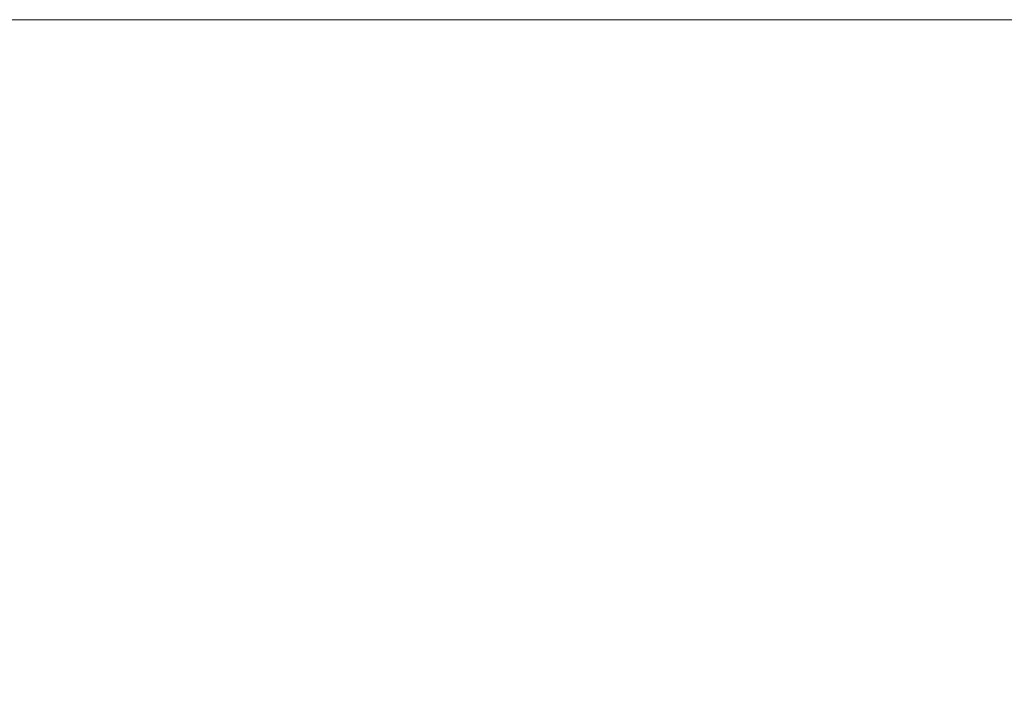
# Model space of a CAD drawing. Header units: centimetres. Extents: x -26.3 to 27.5, y 5.9 to 64.6.
# Tile 218 of 256: x -8.1416 to -8.1201, y 7.6854 to 7.7002. Entities that reach past the tile are written whole.
import ezdxf

# ---------------------------------------------------------------- set-up
doc = ezdxf.new("R2010")
doc.units = ezdxf.units.CM
doc.header["$LTSCALE"] = 2.54
doc.layers.add('Lucido design-1', color=7, linetype='Continuous')

# ---------------------------------------------------------------- blocks, each defined once
blk = doc.blocks.new('Gruppo-3-1')
at = {"color": 7, "linetype": 'Continuous', "lineweight": 9}
for points, invisible_edges in [([(27.113463, 7.700165, -743.211089), (27.113463, 7.700212, -743.214164), (-25.986537, 7.700212, -743.214164), (-25.986537, 7.700165, -743.211089)], 8), ([(-25.986537, 7.700212, -743.214164), (9.213463, 7.700212, -743.414164), (-8.086537, 7.700212, -743.414164)], 9), ([(-8.086537, 7.700212, -743.414164), (-8.087627, 7.700212, -743.414167), (-25.986537, 7.700212, -743.214164)], 10), ([(9.213463, 7.700212, -743.414164), (-25.986537, 7.700212, -743.214164), (27.113463, 7.700212, -743.214164)], 9), ([(-8.087627, 7.700212, -743.414167), (-8.092947, 7.700212, -743.414301), (-8.095487, 7.700212, -743.414364), (-25.986537, 7.700212, -743.214164)], 12), ([(-8.095487, 7.700212, -743.414364), (-8.099349, 7.700212, -743.414616), (-8.103637, 7.700212, -743.414896), (-25.986537, 7.700212, -743.214164)], 12), ([(-8.103637, 7.700212, -743.414896), (-8.111765, 7.700212, -743.415761), (-25.986537, 7.700212, -743.214164)], 10), ([(-8.111765, 7.700212, -743.415761), (-8.119859, 7.700212, -743.416959), (-25.986537, 7.700212, -743.214164)], 10), ([(-8.119859, 7.700212, -743.416959), (-8.127904, 7.700212, -743.418489), (-25.986537, 7.700212, -743.214164)], 10), ([(-8.127904, 7.700212, -743.418489), (-8.135887, 7.700212, -743.420348), (-25.986537, 7.700212, -743.214164)], 10), ([(-8.135887, 7.700212, -743.420348), (-8.143794, 7.700212, -743.422535), (-25.986537, 7.700212, -743.214164)], 10), ([(27.113463, 7.700165, -779.311089), (27.113463, 7.700212, -779.314164), (-25.986537, 7.700212, -779.314164), (-25.986537, 7.700165, -779.311089)], 8), ([(-25.986537, 7.700212, -779.314164), (-8.087627, 7.700212, -779.514167), (-8.092947, 7.700212, -779.514301)], 9), ([(-25.986537, 7.700212, -779.314164), (9.213463, 7.700212, -779.514164), (-8.086537, 7.700212, -779.514164)], 9), ([(-25.986537, 7.700212, -779.314164), (-8.095487, 7.700212, -779.514364), (-8.099349, 7.700212, -779.514616)], 9), ([(-8.086537, 7.700212, -779.514164), (-8.087627, 7.700212, -779.514167), (-25.986537, 7.700212, -779.314164)], 10), ([(9.213463, 7.700212, -779.514164), (-25.986537, 7.700212, -779.314164), (27.113463, 7.700212, -779.314164)], 9), ([(-8.092947, 7.700212, -779.514301), (-8.095487, 7.700212, -779.514364), (-25.986537, 7.700212, -779.314164)], 10), ([(-8.099349, 7.700212, -779.514616), (-8.103637, 7.700212, -779.514896), (-25.986537, 7.700212, -779.314164)], 10), ([(-8.103637, 7.700212, -779.514896), (-8.111765, 7.700212, -779.515761), (-25.986537, 7.700212, -779.314164)], 10), ([(-8.111765, 7.700212, -779.515761), (-8.119859, 7.700212, -779.516959), (-25.986537, 7.700212, -779.314164)], 10), ([(-8.119859, 7.700212, -779.516959), (-8.127904, 7.700212, -779.518489), (-25.986537, 7.700212, -779.314164)], 10), ([(-8.127904, 7.700212, -779.518489), (-8.135887, 7.700212, -779.520348), (-25.986537, 7.700212, -779.314164)], 10), ([(-8.135887, 7.700212, -779.520348), (-8.143794, 7.700212, -779.522535), (-25.986537, 7.700212, -779.314164)], 10), ([(-25.986537, 7.700165, -743.211089), (-25.986537, 7.700098, -743.209803), (27.113463, 7.700098, -743.209803), (27.113463, 7.700165, -743.211089)], 10), ([(-25.986537, 7.700165, -779.311089), (-25.986537, 7.700098, -779.309803), (27.113463, 7.700098, -779.309803), (27.113463, 7.700165, -779.311089)], 10), ([(-8.141582, 7.699998, -743.4287), (-8.147498, 7.699998, -743.43056), (-8.148528, 7.700158, -743.427458), (-8.142512, 7.700158, -743.425567)], 15), ([(-8.141582, 7.699998, -779.5287), (-8.147498, 7.699998, -779.53056), (-8.148528, 7.700158, -779.527458), (-8.142512, 7.700158, -779.525567)], 15), ([(-8.136438, 7.700158, -743.42387), (-8.142512, 7.700158, -743.425567), (-8.143794, 7.700212, -743.422535), (-8.135887, 7.700212, -743.420348)], 11), ([(-8.136438, 7.700158, -779.52387), (-8.142512, 7.700158, -779.525567), (-8.143794, 7.700212, -779.522535), (-8.135887, 7.700212, -779.520348)], 11), ([(-8.135609, 7.699998, -743.427031), (-8.141582, 7.699998, -743.4287), (-8.142512, 7.700158, -743.425567), (-8.136438, 7.700158, -743.42387)], 15), ([(-8.135609, 7.699998, -779.527031), (-8.141582, 7.699998, -779.5287), (-8.142512, 7.700158, -779.525567), (-8.136438, 7.700158, -779.52387)], 15), ([(-8.130314, 7.700158, -743.422368), (-8.136438, 7.700158, -743.42387), (-8.135887, 7.700212, -743.420348), (-8.127904, 7.700212, -743.418489)], 11), ([(-8.130314, 7.700158, -779.522368), (-8.136438, 7.700158, -779.52387), (-8.135887, 7.700212, -779.520348), (-8.127904, 7.700212, -779.518489)], 11), ([(-8.129586, 7.699998, -743.425555), (-8.135609, 7.699998, -743.427031), (-8.136438, 7.700158, -743.42387), (-8.130314, 7.700158, -743.422368)], 15), ([(-8.129586, 7.699998, -779.525555), (-8.135609, 7.699998, -779.527031), (-8.136438, 7.700158, -779.52387), (-8.130314, 7.700158, -779.522368)], 15), ([(-8.124144, 7.700158, -743.421064), (-8.130314, 7.700158, -743.422368), (-8.127904, 7.700212, -743.418489)], 11), ([(-8.124144, 7.700158, -779.521064), (-8.130314, 7.700158, -779.522368), (-8.127904, 7.700212, -779.518489)], 11), ([(-8.123519, 7.699998, -743.424272), (-8.129586, 7.699998, -743.425555), (-8.130314, 7.700158, -743.422368), (-8.124144, 7.700158, -743.421064)], 15), ([(-8.123519, 7.699998, -779.524272), (-8.129586, 7.699998, -779.525555), (-8.130314, 7.700158, -779.522368), (-8.124144, 7.700158, -779.521064)], 15), ([(-8.117935, 7.700158, -743.419958), (-8.124144, 7.700158, -743.421064), (-8.127904, 7.700212, -743.418489), (-8.119859, 7.700212, -743.416959)], 11), ([(-8.117935, 7.700158, -779.519958), (-8.124144, 7.700158, -779.521064), (-8.127904, 7.700212, -779.518489), (-8.119859, 7.700212, -779.516959)], 11), ([(-8.117414, 7.699998, -743.423184), (-8.123519, 7.699998, -743.424272), (-8.124144, 7.700158, -743.421064), (-8.117935, 7.700158, -743.419958)], 15), ([(-8.117414, 7.699998, -779.523184), (-8.123519, 7.699998, -779.524272), (-8.124144, 7.700158, -779.521064), (-8.117935, 7.700158, -779.519958)], 15), ([(27.113463, 7.699951, -743.206944), (27.113463, 7.700098, -743.209803), (-25.986537, 7.700098, -743.209803), (-25.986537, 7.699951, -743.206944)], 10), ([(27.113463, 7.699951, -779.306944), (27.113463, 7.700098, -779.309803), (-25.986537, 7.700098, -779.309803), (-25.986537, 7.699951, -779.306944)], 10), ([(-25.986537, 7.699951, -743.206944), (-25.986537, 7.699812, -743.20545), (27.113463, 7.699812, -743.20545), (27.113463, 7.699951, -743.206944)], 10), ([(-25.986537, 7.699951, -779.306944), (-25.986537, 7.699812, -779.30545), (27.113463, 7.699812, -779.30545), (27.113463, 7.699951, -779.306944)], 10), ([(-8.140654, 7.69973, -743.431827), (-8.14647, 7.69973, -743.433655), (-8.147498, 7.699998, -743.43056), (-8.141582, 7.699998, -743.4287)], 15), ([(-8.140654, 7.69973, -779.531827), (-8.14647, 7.69973, -779.533655), (-8.147498, 7.699998, -779.53056), (-8.141582, 7.699998, -779.5287)], 15), ([(-8.134782, 7.69973, -743.430186), (-8.140654, 7.69973, -743.431827), (-8.141582, 7.699998, -743.4287), (-8.135609, 7.699998, -743.427031)], 15), ([(-8.134782, 7.69973, -779.530186), (-8.140654, 7.69973, -779.531827), (-8.141582, 7.699998, -779.5287), (-8.135609, 7.699998, -779.527031)], 15), ([(-8.12886, 7.69973, -743.428734), (-8.134782, 7.69973, -743.430186), (-8.135609, 7.699998, -743.427031), (-8.129586, 7.699998, -743.425555)], 15), ([(-8.12886, 7.69973, -779.528734), (-8.134782, 7.69973, -779.530186), (-8.135609, 7.699998, -779.527031), (-8.129586, 7.699998, -779.525555)], 15), ([(-8.122895, 7.69973, -743.427473), (-8.12886, 7.69973, -743.428734), (-8.129586, 7.699998, -743.425555), (-8.123519, 7.699998, -743.424272)], 15), ([(-8.122895, 7.69973, -779.527473), (-8.12886, 7.69973, -779.528734), (-8.129586, 7.699998, -779.525555), (-8.123519, 7.699998, -779.524272)], 15), ([(-8.116893, 7.69973, -743.426404), (-8.122895, 7.69973, -743.427473), (-8.123519, 7.699998, -743.424272), (-8.117414, 7.699998, -743.423184)], 15), ([(-8.116893, 7.69973, -779.526404), (-8.122895, 7.69973, -779.527473), (-8.123519, 7.699998, -779.524272), (-8.117414, 7.699998, -779.523184)], 15), ([(27.113463, 7.699565, -743.202807), (27.113463, 7.699812, -743.20545), (-25.986537, 7.699812, -743.20545), (-25.986537, 7.699565, -743.202807)], 10), ([(27.113463, 7.699565, -779.302807), (27.113463, 7.699812, -779.30545), (-25.986537, 7.699812, -779.30545), (-25.986537, 7.699565, -779.302807)], 10), ([(-8.139729, 7.699356, -743.434944), (-8.145446, 7.699356, -743.436741), (-8.14647, 7.69973, -743.433655), (-8.140654, 7.69973, -743.431827)], 15), ([(-8.139729, 7.699356, -779.534944), (-8.145446, 7.699356, -779.536741), (-8.14647, 7.69973, -779.533655), (-8.140654, 7.69973, -779.531827)], 15), ([(-8.133957, 7.699356, -743.433331), (-8.139729, 7.699356, -743.434944), (-8.140654, 7.69973, -743.431827), (-8.134782, 7.69973, -743.430186)], 15), ([(-8.133957, 7.699356, -779.533331), (-8.139729, 7.699356, -779.534944), (-8.140654, 7.69973, -779.531827), (-8.134782, 7.69973, -779.530186)], 15), ([(-8.128137, 7.699356, -743.431904), (-8.133957, 7.699356, -743.433331), (-8.134782, 7.69973, -743.430186), (-8.12886, 7.69973, -743.428734)], 15), ([(-8.128137, 7.699356, -779.531904), (-8.133957, 7.699356, -779.533331), (-8.134782, 7.69973, -779.530186), (-8.12886, 7.69973, -779.528734)], 15), ([(-8.122274, 7.699356, -743.430664), (-8.128137, 7.699356, -743.431904), (-8.12886, 7.69973, -743.428734), (-8.122895, 7.69973, -743.427473)], 15), ([(-8.122274, 7.699356, -779.530664), (-8.128137, 7.699356, -779.531904), (-8.12886, 7.69973, -779.528734), (-8.122895, 7.69973, -779.527473)], 15), ([(-8.116374, 7.699356, -743.429613), (-8.122274, 7.699356, -743.430664), (-8.122895, 7.69973, -743.427473), (-8.116893, 7.69973, -743.426404)], 15), ([(-8.116374, 7.699356, -779.529613), (-8.122274, 7.699356, -779.530664), (-8.122895, 7.69973, -779.527473), (-8.116893, 7.69973, -779.526404)], 15), ([(-25.986537, 7.699565, -743.202807), (-25.986537, 7.699336, -743.201114), (27.113463, 7.699336, -743.201114), (27.113463, 7.699565, -743.202807)], 10), ([(-25.986537, 7.699565, -779.302807), (-25.986537, 7.699336, -779.301114), (27.113463, 7.699336, -779.301114), (27.113463, 7.699565, -779.302807)], 10), ([(27.113463, 7.699007, -743.198686), (27.113463, 7.699336, -743.201114), (-25.986537, 7.699336, -743.201114), (-25.986537, 7.699007, -743.198686)], 10), ([(27.113463, 7.699007, -779.298686), (27.113463, 7.699336, -779.301114), (-25.986537, 7.699336, -779.301114), (-25.986537, 7.699007, -779.298686)], 10), ([(-8.138808, 7.698876, -743.438047), (-8.144426, 7.698876, -743.439813), (-8.145446, 7.699356, -743.436741), (-8.139729, 7.699356, -743.434944)], 15), ([(-8.138808, 7.698876, -779.538047), (-8.144426, 7.698876, -779.539813), (-8.145446, 7.699356, -779.536741), (-8.139729, 7.699356, -779.534944)], 15), ([(-8.133136, 7.698876, -743.436462), (-8.138808, 7.698876, -743.438047), (-8.139729, 7.699356, -743.434944), (-8.133957, 7.699356, -743.433331)], 15), ([(-8.133136, 7.698876, -779.536462), (-8.138808, 7.698876, -779.538047), (-8.139729, 7.699356, -779.534944), (-8.133957, 7.699356, -779.533331)], 15), ([(-8.127417, 7.698876, -743.43506), (-8.133136, 7.698876, -743.436462), (-8.133957, 7.699356, -743.433331), (-8.128137, 7.699356, -743.431904)], 15), ([(-8.127417, 7.698876, -779.53506), (-8.133136, 7.698876, -779.536462), (-8.133957, 7.699356, -779.533331), (-8.128137, 7.699356, -779.531904)], 15), ([(-8.121655, 7.698876, -743.433841), (-8.127417, 7.698876, -743.43506), (-8.128137, 7.699356, -743.431904), (-8.122274, 7.699356, -743.430664)], 15), ([(-8.121655, 7.698876, -779.533841), (-8.127417, 7.698876, -779.53506), (-8.128137, 7.699356, -779.531904), (-8.122274, 7.699356, -779.530664)], 15), ([(-8.115858, 7.698876, -743.432808), (-8.121655, 7.698876, -743.433841), (-8.122274, 7.699356, -743.430664), (-8.116374, 7.699356, -743.429613)], 15), ([(-8.115858, 7.698876, -779.532808), (-8.121655, 7.698876, -779.533841), (-8.122274, 7.699356, -779.530664), (-8.116374, 7.699356, -779.529613)], 15), ([(-25.986537, 7.699007, -743.198686), (-25.986537, 7.698672, -743.196803), (27.113463, 7.698672, -743.196803), (27.113463, 7.699007, -743.198686)], 10), ([(-25.986537, 7.699007, -779.298686), (-25.986537, 7.698672, -779.296803), (27.113463, 7.698672, -779.296803), (27.113463, 7.699007, -779.298686)], 10), ([(-8.137892, 7.698291, -743.441133), (-8.143412, 7.698291, -743.442868), (-8.144426, 7.698876, -743.439813), (-8.138808, 7.698876, -743.438047)], 15), ([(-8.137892, 7.698291, -779.541133), (-8.143412, 7.698291, -779.542868), (-8.144426, 7.698876, -779.539813), (-8.138808, 7.698876, -779.538047)], 15), ([(-8.13232, 7.698291, -743.439576), (-8.137892, 7.698291, -743.441133), (-8.138808, 7.698876, -743.438047), (-8.133136, 7.698876, -743.436462)], 15), ([(-8.13232, 7.698291, -779.539576), (-8.137892, 7.698291, -779.541133), (-8.138808, 7.698876, -779.538047), (-8.133136, 7.698876, -779.536462)], 15), ([(-8.1267, 7.698291, -743.438198), (-8.13232, 7.698291, -743.439576), (-8.133136, 7.698876, -743.436462), (-8.127417, 7.698876, -743.43506)], 15), ([(-8.1267, 7.698291, -779.538198), (-8.13232, 7.698291, -779.539576), (-8.133136, 7.698876, -779.536462), (-8.127417, 7.698876, -779.53506)], 15), ([(-8.12104, 7.698291, -743.437001), (-8.1267, 7.698291, -743.438198), (-8.127417, 7.698876, -743.43506), (-8.121655, 7.698876, -743.433841)], 15), ([(-8.12104, 7.698291, -779.537001), (-8.1267, 7.698291, -779.538198), (-8.127417, 7.698876, -779.53506), (-8.121655, 7.698876, -779.533841)], 15), ([(-8.115344, 7.698291, -743.435987), (-8.12104, 7.698291, -743.437001), (-8.121655, 7.698876, -743.433841), (-8.115858, 7.698876, -743.432808)], 15), ([(-8.115344, 7.698291, -779.535987), (-8.12104, 7.698291, -779.537001), (-8.121655, 7.698876, -779.533841), (-8.115858, 7.698876, -779.532808)], 15), ([(27.113463, 7.698277, -743.194589), (27.113463, 7.698672, -743.196803), (-25.986537, 7.698672, -743.196803), (-25.986537, 7.698277, -743.194589)], 10), ([(27.113463, 7.698277, -779.294589), (27.113463, 7.698672, -779.296803), (-25.986537, 7.698672, -779.296803), (-25.986537, 7.698277, -779.294589)], 10), ([(-25.986537, 7.698277, -743.194589), (-25.986537, 7.69782, -743.192525), (27.113463, 7.69782, -743.192525), (27.113463, 7.698277, -743.194589)], 10), ([(-25.986537, 7.698277, -779.294589), (-25.986537, 7.69782, -779.292525), (27.113463, 7.69782, -779.292525), (27.113463, 7.698277, -779.294589)], 10), ([(-8.136982, 7.6976, -743.444199), (-8.142404, 7.6976, -743.445904), (-8.143412, 7.698291, -743.442868), (-8.137892, 7.698291, -743.441133)], 15), ([(-8.136982, 7.6976, -779.544199), (-8.142404, 7.6976, -779.545904), (-8.143412, 7.698291, -779.542868), (-8.137892, 7.698291, -779.541133)], 15), ([(-8.131508, 7.6976, -743.44267), (-8.136982, 7.6976, -743.444199), (-8.137892, 7.698291, -743.441133), (-8.13232, 7.698291, -743.439576)], 15), ([(-8.131508, 7.6976, -779.54267), (-8.136982, 7.6976, -779.544199), (-8.137892, 7.698291, -779.541133), (-8.13232, 7.698291, -779.539576)], 15), ([(-8.125989, 7.6976, -743.441317), (-8.131508, 7.6976, -743.44267), (-8.13232, 7.698291, -743.439576), (-8.1267, 7.698291, -743.438198)], 15), ([(-8.125989, 7.6976, -779.541317), (-8.131508, 7.6976, -779.54267), (-8.13232, 7.698291, -779.539576), (-8.1267, 7.698291, -779.538198)], 15), ([(-8.120428, 7.6976, -743.440141), (-8.125989, 7.6976, -743.441317), (-8.1267, 7.698291, -743.438198), (-8.12104, 7.698291, -743.437001)], 15), ([(-8.120428, 7.6976, -779.540141), (-8.125989, 7.6976, -779.541317), (-8.1267, 7.698291, -779.538198), (-8.12104, 7.698291, -779.537001)], 15), ([(-8.114833, 7.6976, -743.439144), (-8.120428, 7.6976, -743.440141), (-8.12104, 7.698291, -743.437001), (-8.115344, 7.698291, -743.435987)], 15), ([(-8.114833, 7.6976, -779.539144), (-8.120428, 7.6976, -779.540141), (-8.12104, 7.698291, -779.537001), (-8.115344, 7.698291, -779.535987)], 15), ([(27.113463, 7.697377, -743.190522), (27.113463, 7.69782, -743.192525), (-25.986537, 7.69782, -743.192525), (-25.986537, 7.697377, -743.190522)], 10), ([(27.113463, 7.697377, -779.290522), (27.113463, 7.69782, -779.292525), (-25.986537, 7.69782, -779.292525), (-25.986537, 7.697377, -779.290522)], 10), ([(-8.141403, 7.696805, -743.448916), (-8.146672, 7.696805, -743.45076), (-8.147768, 7.6976, -743.447781), (-8.142404, 7.6976, -743.445904)], 15), ([(-8.141403, 7.696805, -779.548916), (-8.146672, 7.696805, -779.55076), (-8.147768, 7.6976, -779.547781), (-8.142404, 7.6976, -779.545904)], 15), ([(-8.136079, 7.696805, -743.447243), (-8.141403, 7.696805, -743.448916), (-8.142404, 7.6976, -743.445904), (-8.136982, 7.6976, -743.444199)], 15), ([(-8.136079, 7.696805, -779.547243), (-8.141403, 7.696805, -779.548916), (-8.142404, 7.6976, -779.545904), (-8.136982, 7.6976, -779.544199)], 15), ([(-8.130703, 7.696805, -743.44574), (-8.136079, 7.696805, -743.447243), (-8.136982, 7.6976, -743.444199), (-8.131508, 7.6976, -743.44267)], 15), ([(-8.130703, 7.696805, -779.54574), (-8.136079, 7.696805, -779.547243), (-8.136982, 7.6976, -779.544199), (-8.131508, 7.6976, -779.54267)], 15), ([(-8.125282, 7.696805, -743.444411), (-8.130703, 7.696805, -743.44574), (-8.131508, 7.6976, -743.44267), (-8.125989, 7.6976, -743.441317)], 15), ([(-8.125282, 7.696805, -779.544411), (-8.130703, 7.696805, -779.54574), (-8.131508, 7.6976, -779.54267), (-8.125989, 7.6976, -779.541317)], 15), ([(-8.119822, 7.696805, -743.443257), (-8.125282, 7.696805, -743.444411), (-8.125989, 7.6976, -743.441317), (-8.120428, 7.6976, -743.440141)], 15), ([(-8.119822, 7.696805, -779.543257), (-8.125282, 7.696805, -779.544411), (-8.125989, 7.6976, -779.541317), (-8.120428, 7.6976, -779.540141)], 15), ([(-8.114327, 7.696805, -743.442278), (-8.119822, 7.696805, -743.443257), (-8.120428, 7.6976, -743.440141), (-8.114833, 7.6976, -743.439144)], 15), ([(-8.114327, 7.696805, -779.542278), (-8.119822, 7.696805, -779.543257), (-8.120428, 7.6976, -779.540141), (-8.114833, 7.6976, -779.539144)], 15), ([(-25.986537, 7.697377, -743.190522), (-25.986537, 7.696784, -743.188288), (27.113463, 7.696784, -743.188288), (27.113463, 7.697377, -743.190522)], 10), ([(-25.986537, 7.697377, -779.290522), (-25.986537, 7.696784, -779.288288), (27.113463, 7.696784, -779.288288), (27.113463, 7.697377, -779.290522)], 10), ([(27.113463, 7.696307, -743.186492), (27.113463, 7.696784, -743.188288), (-25.986537, 7.696784, -743.188288), (-25.986537, 7.696307, -743.186492)], 10), ([(27.113463, 7.696307, -779.286492), (27.113463, 7.696784, -779.288288), (-25.986537, 7.696784, -779.288288), (-25.986537, 7.696307, -779.286492)], 10), ([(-8.140412, 7.695906, -743.451902), (-8.145585, 7.695906, -743.453713), (-8.146672, 7.696805, -743.45076), (-8.141403, 7.696805, -743.448916)], 15), ([(-8.140412, 7.695906, -779.551902), (-8.145585, 7.695906, -779.553713), (-8.146672, 7.696805, -779.55076), (-8.141403, 7.696805, -779.548916)], 15), ([(-8.135184, 7.695906, -743.450259), (-8.140412, 7.695906, -743.451902), (-8.141403, 7.696805, -743.448916), (-8.136079, 7.696805, -743.447243)], 15), ([(-8.135184, 7.695906, -779.550259), (-8.140412, 7.695906, -779.551902), (-8.141403, 7.696805, -779.548916), (-8.136079, 7.696805, -779.547243)], 15), ([(-8.129905, 7.695906, -743.448784), (-8.135184, 7.695906, -743.450259), (-8.136079, 7.696805, -743.447243), (-8.130703, 7.696805, -743.44574)], 15), ([(-8.129905, 7.695906, -779.548784), (-8.135184, 7.695906, -779.550259), (-8.136079, 7.696805, -779.547243), (-8.130703, 7.696805, -779.54574)], 15), ([(-8.124582, 7.695906, -743.447479), (-8.129905, 7.695906, -743.448784), (-8.130703, 7.696805, -743.44574), (-8.125282, 7.696805, -743.444411)], 15), ([(-8.124582, 7.695906, -779.547479), (-8.129905, 7.695906, -779.548784), (-8.130703, 7.696805, -779.54574), (-8.125282, 7.696805, -779.544411)], 15), ([(-8.11922, 7.695906, -743.446345), (-8.124582, 7.695906, -743.447479), (-8.125282, 7.696805, -743.444411), (-8.119822, 7.696805, -743.443257)], 15), ([(-8.11922, 7.695906, -779.546345), (-8.124582, 7.695906, -779.547479), (-8.125282, 7.696805, -779.544411), (-8.119822, 7.696805, -779.543257)], 15), ([(-25.986537, 7.696307, -743.186492), (-25.986537, 7.695564, -743.1841), (27.113463, 7.695564, -743.1841), (27.113463, 7.696307, -743.186492)], 10), ([(-25.986537, 7.696307, -779.286492), (-25.986537, 7.695564, -779.2841), (27.113463, 7.695564, -779.2841), (27.113463, 7.696307, -779.286492)], 10), ([(-8.13943, 7.694905, -743.454859), (-8.144509, 7.694905, -743.456636), (-8.145585, 7.695906, -743.453713), (-8.140412, 7.695906, -743.451902)], 15), ([(-8.13943, 7.694905, -779.554859), (-8.144509, 7.694905, -779.556636), (-8.145585, 7.695906, -779.553713), (-8.140412, 7.695906, -779.551902)], 15), ([(-8.134297, 7.694905, -743.453246), (-8.13943, 7.694905, -743.454859), (-8.140412, 7.695906, -743.451902), (-8.135184, 7.695906, -743.450259)], 15), ([(-8.134297, 7.694905, -779.553246), (-8.13943, 7.694905, -779.554859), (-8.140412, 7.695906, -779.551902), (-8.135184, 7.695906, -779.550259)], 15), ([(-8.129115, 7.694905, -743.451798), (-8.134297, 7.694905, -743.453246), (-8.135184, 7.695906, -743.450259), (-8.129905, 7.695906, -743.448784)], 15), ([(-8.129115, 7.694905, -779.551798), (-8.134297, 7.694905, -779.553246), (-8.135184, 7.695906, -779.550259), (-8.129905, 7.695906, -779.548784)], 15), ([(-8.123889, 7.694905, -743.450516), (-8.129115, 7.694905, -743.451798), (-8.129905, 7.695906, -743.448784), (-8.124582, 7.695906, -743.447479)], 15), ([(-8.123889, 7.694905, -779.550516), (-8.129115, 7.694905, -779.551798), (-8.129905, 7.695906, -779.548784), (-8.124582, 7.695906, -779.547479)], 15), ([(-8.118625, 7.694905, -743.449403), (-8.123889, 7.694905, -743.450516), (-8.124582, 7.695906, -743.447479), (-8.11922, 7.695906, -743.446345)], 15), ([(-8.118625, 7.694905, -779.549403), (-8.123889, 7.694905, -779.550516), (-8.124582, 7.695906, -779.547479), (-8.11922, 7.695906, -779.546345)], 15), ([(27.113463, 7.695069, -743.182507), (27.113463, 7.695564, -743.1841), (-25.986537, 7.695564, -743.1841), (-25.986537, 7.695069, -743.182507)], 10), ([(27.113463, 7.695069, -779.282507), (27.113463, 7.695564, -779.2841), (-25.986537, 7.695564, -779.2841), (-25.986537, 7.695069, -779.282507)], 10), ([(-25.986537, 7.695069, -743.182507), (-25.986537, 7.694162, -743.179969), (27.113463, 7.694162, -743.179969), (27.113463, 7.695069, -743.182507)], 10), ([(-25.986537, 7.695069, -779.282507), (-25.986537, 7.694162, -779.279969), (27.113463, 7.694162, -779.279969), (27.113463, 7.695069, -779.282507)], 10), ([(-8.138459, 7.693803, -743.457783), (-8.143445, 7.693803, -743.459528), (-8.144509, 7.694905, -743.456636), (-8.13943, 7.694905, -743.454859)], 15), ([(-8.138459, 7.693803, -779.557783), (-8.143445, 7.693803, -779.559528), (-8.144509, 7.694905, -779.556636), (-8.13943, 7.694905, -779.554859)], 15), ([(-8.13342, 7.693803, -743.456199), (-8.138459, 7.693803, -743.457783), (-8.13943, 7.694905, -743.454859), (-8.134297, 7.694905, -743.453246)], 15), ([(-8.13342, 7.693803, -779.556199), (-8.138459, 7.693803, -779.557783), (-8.13943, 7.694905, -779.554859), (-8.134297, 7.694905, -779.553246)], 15), ([(-8.128333, 7.693803, -743.454778), (-8.13342, 7.693803, -743.456199), (-8.134297, 7.694905, -743.453246), (-8.129115, 7.694905, -743.451798)], 15), ([(-8.128333, 7.693803, -779.554778), (-8.13342, 7.693803, -779.556199), (-8.134297, 7.694905, -779.553246), (-8.129115, 7.694905, -779.551798)], 15), ([(-8.123203, 7.693803, -743.45352), (-8.128333, 7.693803, -743.454778), (-8.129115, 7.694905, -743.451798), (-8.123889, 7.694905, -743.450516)], 15), ([(-8.123203, 7.693803, -779.55352), (-8.128333, 7.693803, -779.554778), (-8.129115, 7.694905, -779.551798), (-8.123889, 7.694905, -779.550516)], 15), ([(-8.118036, 7.693803, -743.452428), (-8.123203, 7.693803, -743.45352), (-8.123889, 7.694905, -743.450516), (-8.118625, 7.694905, -743.449403)], 15), ([(-8.118036, 7.693803, -779.552428), (-8.123203, 7.693803, -779.55352), (-8.123889, 7.694905, -779.550516), (-8.118625, 7.694905, -779.549403)], 15), ([(27.113463, 7.693664, -743.178574), (27.113463, 7.694162, -743.179969), (-25.986537, 7.694162, -743.179969), (-25.986537, 7.693664, -743.178574)], 10), ([(27.113463, 7.693664, -779.278574), (27.113463, 7.694162, -779.279969), (-25.986537, 7.694162, -779.279969), (-25.986537, 7.693664, -779.278574)], 10), ([(-8.1375, 7.6926, -743.460672), (-8.142394, 7.6926, -743.462384), (-8.143445, 7.693803, -743.459528), (-8.138459, 7.693803, -743.457783)], 15), ([(-8.1375, 7.6926, -779.560672), (-8.142394, 7.6926, -779.562384), (-8.143445, 7.693803, -779.559528), (-8.138459, 7.693803, -779.557783)], 15), ([(-8.132555, 7.6926, -743.459117), (-8.1375, 7.6926, -743.460672), (-8.138459, 7.693803, -743.457783), (-8.13342, 7.693803, -743.456199)], 15), ([(-8.132555, 7.6926, -779.559117), (-8.1375, 7.6926, -779.560672), (-8.138459, 7.693803, -779.557783), (-8.13342, 7.693803, -779.556199)], 15), ([(-8.127561, 7.6926, -743.457722), (-8.132555, 7.6926, -743.459117), (-8.13342, 7.693803, -743.456199), (-8.128333, 7.693803, -743.454778)], 15), ([(-8.127561, 7.6926, -779.557722), (-8.132555, 7.6926, -779.559117), (-8.13342, 7.693803, -779.556199), (-8.128333, 7.693803, -779.554778)], 15), ([(-8.122526, 7.6926, -743.456487), (-8.127561, 7.6926, -743.457722), (-8.128333, 7.693803, -743.454778), (-8.123203, 7.693803, -743.45352)], 15), ([(-8.122526, 7.6926, -779.556487), (-8.127561, 7.6926, -779.557722), (-8.128333, 7.693803, -779.554778), (-8.123203, 7.693803, -779.55352)], 15), ([(-8.117454, 7.6926, -743.455415), (-8.122526, 7.6926, -743.456487), (-8.123203, 7.693803, -743.45352), (-8.118036, 7.693803, -743.452428)], 15), ([(-8.117454, 7.6926, -779.555415), (-8.122526, 7.6926, -779.556487), (-8.123203, 7.693803, -779.55352), (-8.118036, 7.693803, -779.552428)], 15), ([(-25.986537, 7.693664, -743.178574), (-25.986537, 7.692583, -743.175903), (27.113463, 7.692583, -743.175903), (27.113463, 7.693664, -743.178574)], 10), ([(-25.986537, 7.693664, -779.278574), (-25.986537, 7.692583, -779.275903), (27.113463, 7.692583, -779.275903), (27.113463, 7.693664, -779.278574)], 10), ([(27.113463, 7.692095, -743.174699), (27.113463, 7.692583, -743.175903), (-25.986537, 7.692583, -743.175903), (-25.986537, 7.692095, -743.174699)], 10), ([(27.113463, 7.692095, -779.274699), (27.113463, 7.692583, -779.275903), (-25.986537, 7.692583, -779.275903), (-25.986537, 7.692095, -779.274699)], 10), ([(-8.141357, 7.691298, -743.465202), (-8.146103, 7.691298, -743.467035), (-8.14723, 7.6926, -743.464252), (-8.142394, 7.6926, -743.462384)], 15), ([(-8.141357, 7.691298, -779.565202), (-8.146103, 7.691298, -779.567035), (-8.14723, 7.6926, -779.564252), (-8.142394, 7.6926, -779.562384)], 15), ([(-8.136554, 7.691298, -743.463521), (-8.141357, 7.691298, -743.465202), (-8.142394, 7.6926, -743.462384), (-8.1375, 7.6926, -743.460672)], 15), ([(-8.136554, 7.691298, -779.563521), (-8.141357, 7.691298, -779.565202), (-8.142394, 7.6926, -779.562384), (-8.1375, 7.6926, -779.560672)], 15), ([(-8.1317, 7.691298, -743.461995), (-8.136554, 7.691298, -743.463521), (-8.1375, 7.6926, -743.460672), (-8.132555, 7.6926, -743.459117)], 15), ([(-8.1317, 7.691298, -779.561995), (-8.136554, 7.691298, -779.563521), (-8.1375, 7.6926, -779.560672), (-8.132555, 7.6926, -779.559117)], 15), ([(-8.1268, 7.691298, -743.460626), (-8.1317, 7.691298, -743.461995), (-8.132555, 7.6926, -743.459117), (-8.127561, 7.6926, -743.457722)], 15), ([(-8.1268, 7.691298, -779.560626), (-8.1317, 7.691298, -779.561995), (-8.132555, 7.6926, -779.559117), (-8.127561, 7.6926, -779.557722)], 15), ([(-8.121858, 7.691298, -743.459414), (-8.1268, 7.691298, -743.460626), (-8.127561, 7.6926, -743.457722), (-8.122526, 7.6926, -743.456487)], 15), ([(-8.121858, 7.691298, -779.559414), (-8.1268, 7.691298, -779.560626), (-8.127561, 7.6926, -779.557722), (-8.122526, 7.6926, -779.556487)], 15), ([(-8.11688, 7.691298, -743.458362), (-8.121858, 7.691298, -743.459414), (-8.122526, 7.6926, -743.456487), (-8.117454, 7.6926, -743.455415)], 15), ([(-8.11688, 7.691298, -779.558362), (-8.121858, 7.691298, -779.559414), (-8.122526, 7.6926, -779.556487), (-8.117454, 7.6926, -779.555415)], 15), ([(-25.986537, 7.692095, -743.174699), (-25.986537, 7.690827, -743.171909), (27.113463, 7.690827, -743.171909), (27.113463, 7.692095, -743.174699)], 10), ([(-25.986537, 7.692095, -779.274699), (-25.986537, 7.690827, -779.271909), (27.113463, 7.690827, -779.271909), (27.113463, 7.692095, -779.274699)], 10), ([(-8.140335, 7.689899, -743.467978), (-8.144993, 7.689899, -743.469777), (-8.146103, 7.691298, -743.467035), (-8.141357, 7.691298, -743.465202)], 15), ([(-8.140335, 7.689899, -779.567978), (-8.144993, 7.689899, -779.569777), (-8.146103, 7.691298, -779.567035), (-8.141357, 7.691298, -779.565202)], 15), ([(-8.135622, 7.689899, -743.466329), (-8.140335, 7.689899, -743.467978), (-8.141357, 7.691298, -743.465202), (-8.136554, 7.691298, -743.463521)], 15), ([(-8.135622, 7.689899, -779.566329), (-8.140335, 7.689899, -779.567978), (-8.141357, 7.691298, -779.565202), (-8.136554, 7.691298, -779.563521)], 15), ([(-8.130859, 7.689899, -743.464831), (-8.135622, 7.689899, -743.466329), (-8.136554, 7.691298, -743.463521), (-8.1317, 7.691298, -743.461995)], 15), ([(-8.130859, 7.689899, -779.564831), (-8.135622, 7.689899, -779.566329), (-8.136554, 7.691298, -779.563521), (-8.1317, 7.691298, -779.561995)], 15), ([(-8.126049, 7.689899, -743.463487), (-8.130859, 7.689899, -743.464831), (-8.1317, 7.691298, -743.461995), (-8.1268, 7.691298, -743.460626)], 15), ([(-8.126049, 7.689899, -779.563487), (-8.130859, 7.689899, -779.564831), (-8.1317, 7.691298, -779.561995), (-8.1268, 7.691298, -779.560626)], 15), ([(-8.1212, 7.689899, -743.462298), (-8.126049, 7.689899, -743.463487), (-8.1268, 7.691298, -743.460626), (-8.121858, 7.691298, -743.459414)], 15), ([(-8.1212, 7.689899, -779.562298), (-8.126049, 7.689899, -779.563487), (-8.1268, 7.691298, -779.560626), (-8.121858, 7.691298, -779.559414)], 15), ([(-8.116314, 7.689899, -743.461265), (-8.1212, 7.689899, -743.462298), (-8.121858, 7.691298, -743.459414), (-8.11688, 7.691298, -743.458362)], 15), ([(-8.116314, 7.689899, -779.561265), (-8.1212, 7.689899, -779.562298), (-8.121858, 7.691298, -779.559414), (-8.11688, 7.691298, -779.558362)], 15), ([(27.113463, 7.690364, -743.17089), (27.113463, 7.690827, -743.171909), (-25.986537, 7.690827, -743.171909), (-25.986537, 7.690364, -743.17089)], 10), ([(27.113463, 7.690364, -779.27089), (27.113463, 7.690827, -779.271909), (-25.986537, 7.690827, -779.271909), (-25.986537, 7.690364, -779.27089)], 10), ([(-25.986537, 7.690364, -743.17089), (-25.986537, 7.688899, -743.167996), (27.113463, 7.688899, -743.167996), (27.113463, 7.690364, -743.17089)], 10), ([(-25.986537, 7.690364, -779.27089), (-25.986537, 7.688899, -779.267996), (27.113463, 7.688899, -779.267996), (27.113463, 7.690364, -779.27089)], 10), ([(-8.13933, 7.688404, -743.470709), (-8.143901, 7.688404, -743.472475), (-8.144993, 7.689899, -743.469777), (-8.140335, 7.689899, -743.467978)], 15), ([(-8.13933, 7.688404, -779.570709), (-8.143901, 7.688404, -779.572475), (-8.144993, 7.689899, -779.569777), (-8.140335, 7.689899, -779.567978)], 15), ([(-8.134705, 7.688404, -743.469091), (-8.13933, 7.688404, -743.470709), (-8.140335, 7.689899, -743.467978), (-8.135622, 7.689899, -743.466329)], 15), ([(-8.134705, 7.688404, -779.569091), (-8.13933, 7.688404, -779.570709), (-8.140335, 7.689899, -779.567978), (-8.135622, 7.689899, -779.566329)], 15), ([(-8.13003, 7.688404, -743.467622), (-8.134705, 7.688404, -743.469091), (-8.135622, 7.689899, -743.466329), (-8.130859, 7.689899, -743.464831)], 15), ([(-8.13003, 7.688404, -779.567622), (-8.134705, 7.688404, -779.569091), (-8.135622, 7.689899, -779.566329), (-8.130859, 7.689899, -779.564831)], 15), ([(-8.125311, 7.688404, -743.466303), (-8.13003, 7.688404, -743.467622), (-8.130859, 7.689899, -743.464831), (-8.126049, 7.689899, -743.463487)], 15), ([(-8.125311, 7.688404, -779.566303), (-8.13003, 7.688404, -779.567622), (-8.130859, 7.689899, -779.564831), (-8.126049, 7.689899, -779.563487)], 15), ([(-8.120552, 7.688404, -743.465136), (-8.125311, 7.688404, -743.466303), (-8.126049, 7.689899, -743.463487), (-8.1212, 7.689899, -743.462298)], 15), ([(-8.120552, 7.688404, -779.565136), (-8.125311, 7.688404, -779.566303), (-8.126049, 7.689899, -779.563487), (-8.1212, 7.689899, -779.562298)], 15), ([(-8.115758, 7.688404, -743.464123), (-8.120552, 7.688404, -743.465136), (-8.1212, 7.689899, -743.462298), (-8.116314, 7.689899, -743.461265)], 15), ([(-8.115758, 7.688404, -779.564123), (-8.120552, 7.688404, -779.565136), (-8.1212, 7.689899, -779.562298), (-8.116314, 7.689899, -779.561265)], 15), ([(27.113463, 7.688473, -743.167152), (27.113463, 7.688899, -743.167996), (-25.986537, 7.688899, -743.167996), (-25.986537, 7.688473, -743.167152)], 10), ([(27.113463, 7.688473, -779.267152), (27.113463, 7.688899, -779.267996), (-25.986537, 7.688899, -779.267996), (-25.986537, 7.688473, -779.267152)], 10), ([(-25.986537, 7.688473, -743.167152), (-25.986537, 7.686803, -743.16417), (27.113463, 7.686803, -743.16417), (27.113463, 7.688473, -743.167152)], 10), ([(-25.986537, 7.688473, -779.267152), (-25.986537, 7.686803, -779.26417), (27.113463, 7.686803, -779.26417), (27.113463, 7.688473, -779.267152)], 10), ([(-8.138342, 7.686815, -743.473394), (-8.142827, 7.686815, -743.475126), (-8.143901, 7.688404, -743.472475), (-8.13933, 7.688404, -743.470709)], 15), ([(-8.138342, 7.686815, -779.573394), (-8.142827, 7.686815, -779.575126), (-8.143901, 7.688404, -779.572475), (-8.13933, 7.688404, -779.570709)], 15), ([(-8.133804, 7.686815, -743.471806), (-8.138342, 7.686815, -743.473394), (-8.13933, 7.688404, -743.470709), (-8.134705, 7.688404, -743.469091)], 15), ([(-8.133804, 7.686815, -779.571806), (-8.138342, 7.686815, -779.573394), (-8.13933, 7.688404, -779.570709), (-8.134705, 7.688404, -779.569091)], 15), ([(-8.129217, 7.686815, -743.470364), (-8.133804, 7.686815, -743.471806), (-8.134705, 7.688404, -743.469091), (-8.13003, 7.688404, -743.467622)], 15), ([(-8.129217, 7.686815, -779.570364), (-8.133804, 7.686815, -779.571806), (-8.134705, 7.688404, -779.569091), (-8.13003, 7.688404, -779.567622)], 15), ([(-8.124586, 7.686815, -743.46907), (-8.129217, 7.686815, -743.470364), (-8.13003, 7.688404, -743.467622), (-8.125311, 7.688404, -743.466303)], 15), ([(-8.124586, 7.686815, -779.56907), (-8.129217, 7.686815, -779.570364), (-8.13003, 7.688404, -779.567622), (-8.125311, 7.688404, -779.566303)], 15), ([(-8.119916, 7.686815, -743.467925), (-8.124586, 7.686815, -743.46907), (-8.125311, 7.688404, -743.466303), (-8.120552, 7.688404, -743.465136)], 15), ([(-8.119916, 7.686815, -779.567925), (-8.124586, 7.686815, -779.56907), (-8.125311, 7.688404, -779.566303), (-8.120552, 7.688404, -779.565136)], 15), ([(-8.115211, 7.686815, -743.46693), (-8.119916, 7.686815, -743.467925), (-8.120552, 7.688404, -743.465136), (-8.115758, 7.688404, -743.464123)], 15), ([(-8.115211, 7.686815, -779.56693), (-8.119916, 7.686815, -779.567925), (-8.120552, 7.688404, -779.565136), (-8.115758, 7.688404, -779.564123)], 15), ([(27.113463, 7.686425, -743.163494), (27.113463, 7.686803, -743.16417), (-25.986537, 7.686803, -743.16417), (-25.986537, 7.686425, -743.163494)], 10), ([(27.113463, 7.686425, -779.263494), (27.113463, 7.686803, -779.26417), (-25.986537, 7.686803, -779.26417), (-25.986537, 7.686425, -779.263494)], 10), ([(-8.137373, 7.685132, -743.476028), (-8.141774, 7.685132, -743.477728), (-8.142827, 7.686815, -743.475126), (-8.138342, 7.686815, -743.473394)], 15), ([(-8.137373, 7.685132, -779.576028), (-8.141774, 7.685132, -779.577728), (-8.142827, 7.686815, -779.575126), (-8.138342, 7.686815, -779.573394)], 15), ([(-8.132919, 7.685132, -743.474469), (-8.137373, 7.685132, -743.476028), (-8.138342, 7.686815, -743.473394), (-8.133804, 7.686815, -743.471806)], 15), ([(-8.132919, 7.685132, -779.574469), (-8.137373, 7.685132, -779.576028), (-8.138342, 7.686815, -779.573394), (-8.133804, 7.686815, -779.571806)], 15), ([(-8.128418, 7.685132, -743.473055), (-8.132919, 7.685132, -743.474469), (-8.133804, 7.686815, -743.471806), (-8.129217, 7.686815, -743.470364)], 15), ([(-8.128418, 7.685132, -779.573055), (-8.132919, 7.685132, -779.574469), (-8.133804, 7.686815, -779.571806), (-8.129217, 7.686815, -779.570364)], 15), ([(-8.123874, 7.685132, -743.471785), (-8.128418, 7.685132, -743.473055), (-8.129217, 7.686815, -743.470364), (-8.124586, 7.686815, -743.46907)], 15), ([(-8.123874, 7.685132, -779.571785), (-8.128418, 7.685132, -779.573055), (-8.129217, 7.686815, -779.570364), (-8.124586, 7.686815, -779.56907)], 15), ([(-8.119291, 7.685132, -743.470661), (-8.123874, 7.685132, -743.471785), (-8.124586, 7.686815, -743.46907), (-8.119916, 7.686815, -743.467925)], 15), ([(-8.119291, 7.685132, -779.570661), (-8.123874, 7.685132, -779.571785), (-8.124586, 7.686815, -779.56907), (-8.119916, 7.686815, -779.567925)], 15), ([(-25.986537, 7.686425, -743.163494), (-25.986537, 7.684542, -743.16044), (27.113463, 7.684542, -743.16044), (27.113463, 7.686425, -743.163494)], 10), ([(-25.986537, 7.686425, -779.263494), (-25.986537, 7.684542, -779.26044), (27.113463, 7.684542, -779.26044), (27.113463, 7.686425, -779.263494)], 10)]:
    blk.add_3dface(points, dxfattribs=dict(at, invisible_edges=invisible_edges))
blk = doc.blocks.new('Gruppo-4-1')
at = {"color": 7}
blk.add_blockref('Gruppo-3-1', (0, 0), dxfattribs=at)

msp = doc.modelspace()

# ---------------------------------------------------------------- block references
at = {"layer": 'Lucido design-1', "color": 7}
msp.add_blockref('Gruppo-4-1', (0, 0), dxfattribs=at)

doc.saveas('drawing.dxf')
